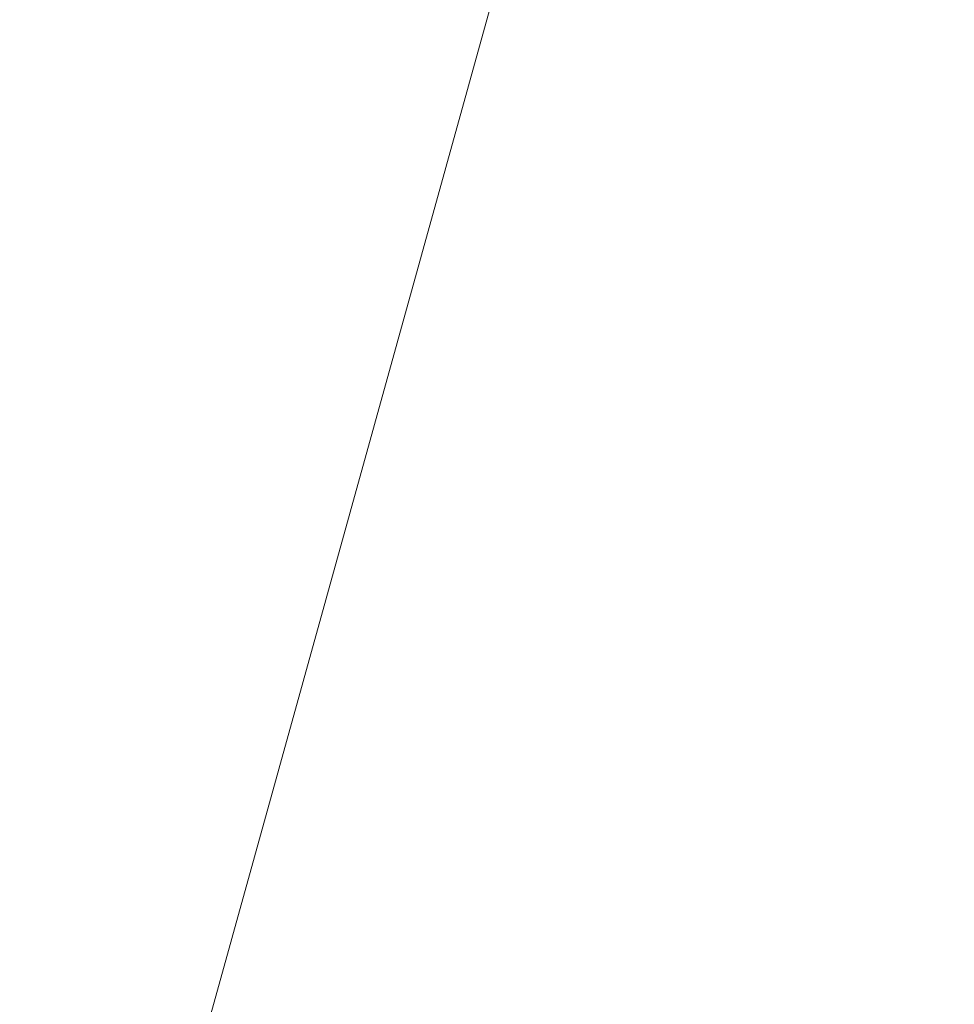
# Model space of a CAD drawing. Header units: millimetres. Extents: x -6861 to -4773, y 84 to 6892.
# Tile 38 of 108: x -6108.3027 to -6108.216, y 6528.5436 to 6528.6349. Entities that reach past the tile are written whole.
import ezdxf

# ---------------------------------------------------------------- set-up
doc = ezdxf.new("R2010")
doc.units = ezdxf.units.MM
doc.layers.add('E-LITE-EQPM', color=7, linetype='Continuous', lineweight=20)

# ---------------------------------------------------------------- blocks, each defined once
blk = doc.blocks.new('01 PODIUM EMPOTRADO CON MARCO 1_glb - PODIUM EMPOTRADO CON MARCO 3_dwg_NS-2254 ÍßÁ_1_5Ð_$$_É_îAÔO-665804-Planta_PDF')
at = {"lineweight": 9}
blk.add_line((0.75, -5.763851), (0.75, -4.938392), dxfattribs=at)
blk = doc.blocks.new('01 PODIUM EMPOTRADO CON MARCO 1_glb - 01 PODIUM EMPOTRADO CON MARCO 1-665813-Planta_PDF')
at = {"rotation": 344.4887155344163}
blk.add_blockref('01 PODIUM EMPOTRADO CON MARCO 1_glb - PODIUM EMPOTRADO CON MARCO 3_dwg_NS-2254 ÍßÁ_1_5Ð_$$_É_îAÔO-665804-Planta_PDF', (-3232.686478, 6533.750195), dxfattribs=at)
blk = doc.blocks.new('01 PODIUM EMPOTRADO CON MARCO 1_glb - 01 PODIUM EMPOTRADO CON MARCO 1-V3-Planta_PDF')
at = {"rotation": 344.4887155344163}
blk.add_blockref('01 PODIUM EMPOTRADO CON MARCO 1_glb - PODIUM EMPOTRADO CON MARCO 3_dwg_NS-2254 ÍßÁ_1_5Ð_$$_É_îAÔO-665804-Planta_PDF', (-3232.686478, 6533.750195), dxfattribs=at)

msp = doc.modelspace()

# ---------------------------------------------------------------- block references
at = {"layer": 'E-LITE-EQPM'}
for name in ['01 PODIUM EMPOTRADO CON MARCO 1_glb - 01 PODIUM EMPOTRADO CON MARCO 1-665813-Planta_PDF', '01 PODIUM EMPOTRADO CON MARCO 1_glb - 01 PODIUM EMPOTRADO CON MARCO 1-V3-Planta_PDF']:
    msp.add_blockref(name, (-2874.931544, 0), dxfattribs=at)

doc.saveas('drawing.dxf')
